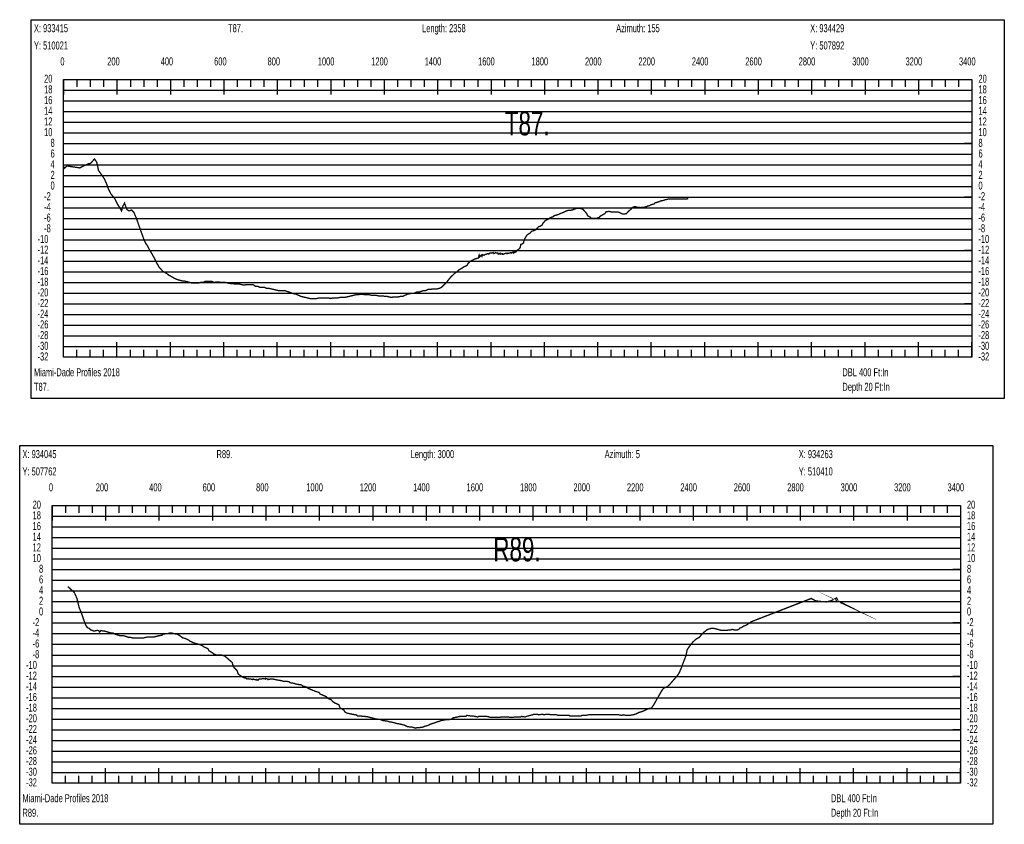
# Model space of a CAD drawing. Header units: inches. Extents: x 471865 to 538526, y 1054316 to 1102451.
# Tile 87 of 114: x 520886 to 524571, y 1070551 to 1073564. Entities that reach past the tile are written whole.
import ezdxf

# ---------------------------------------------------------------- set-up
doc = ezdxf.new("R2010")
doc.units = ezdxf.units.IN
doc.header["$MEASUREMENT"] = 0
for name, color, linetype in [('LABELS', 7, 'Continuous'), ('X_Gr1', 7, 'Continuous'), ('XSECTION', 7, 'Continuous')]:
    doc.layers.add(name, color=color, linetype=linetype)
doc.styles.get("Standard").update_dxf_attribs({"font": 'arial.ttf'})

msp = doc.modelspace()

# ---------------------------------------------------------------- linework, layer by layer
at = {"layer": 'X_Gr1', "color": 6, "linetype": 'Continuous', "lineweight": 18, "true_color": 0xff00ff, "transparency": 33554687, "const_width": 5}
for points in [[(521049.7, 1073015.5), (521049.7, 1073015.5), (521051.8, 1073006.4), (521062.8, 1073015.7), (521111, 1073008.6), (521111.1, 1073009.1), (521143.2, 1073024.5), (521151, 1073025.3), (521165.4, 1073042.1), (521174.1, 1073029.3), (521180.4, 1072999.2), (521194.1, 1072979.7), (521202, 1072968.1), (521209.6, 1072951.8), (521217.2, 1072930.5), (521226.5, 1072911.7), (521241.1, 1072893.7), (521250.1, 1072875.3), (521259.5, 1072860.4), (521266.6, 1072847.8), (521271.7, 1072865), (521277.7, 1072876.9), (521286.9, 1072852.7), (521295, 1072847.5), (521303.9, 1072851), (521313.4, 1072841.2), (521315.6, 1072835.5), (521322.5, 1072819.5), (521329.5, 1072799.5), (521336.2, 1072779.5), (521343.8, 1072759.5), (521350.8, 1072739.5), (521357.6, 1072725.5), (521364.6, 1072715.5), (521371.7, 1072701.5), (521378.8, 1072689.5), (521385.7, 1072677.5), (521392.9, 1072663.5), (521400.2, 1072649.5), (521406.9, 1072637.5), (521414, 1072629.5), (521421.2, 1072621.5), (521428.3, 1072617.5), (521435.7, 1072613.5), (521442.8, 1072607.5), (521450.1, 1072603.5), (521457.1, 1072599.5), (521464.3, 1072595.5), (521471.7, 1072591.5), (521478.8, 1072589.5), (521485.8, 1072587.5), (521493.1, 1072585.5), (521500.5, 1072585.5), (521507.8, 1072583.5), (521515.1, 1072581.5), (521522.9, 1072579.5), (521530.2, 1072577.5), (521538.1, 1072577.5), (521546.3, 1072577.5), (521554.3, 1072577.5), (521562.4, 1072579.5), (521570.4, 1072579.5), (521578.9, 1072583.5), (521588.1, 1072583.5), (521596.4, 1072583.5), (521604.9, 1072583.5), (521613.3, 1072579.5), (521621.7, 1072581.5), (521630.4, 1072581.5), (521639, 1072579.5), (521647.7, 1072579.5), (521656.3, 1072579.5), (521665, 1072577.5), (521673.8, 1072575.5), (521686.5, 1072575.5), (521691, 1072573.5), (521699.6, 1072573.5), (521708.2, 1072573.5), (521716.9, 1072571.5), (521725.3, 1072569.5), (521733.8, 1072571.5), (521742.3, 1072571.5), (521750.6, 1072571.5), (521759.3, 1072571.5), (521767.8, 1072565.5), (521776.3, 1072565.5), (521784.6, 1072561.5), (521792.9, 1072561.5), (521801.5, 1072561.5), (521810, 1072557.5), (521818.7, 1072557.5), (521827.1, 1072555.5), (521835.6, 1072553.5), (521844.2, 1072551.5), (521852.7, 1072549.5), (521861.1, 1072549.5), (521869.6, 1072549.5), (521878.2, 1072549.5), (521886.9, 1072545.5), (521895.3, 1072543.5), (521903.9, 1072539.5), (521912.4, 1072537.5), (521920.9, 1072535.5), (521929.5, 1072531.5), (521937.8, 1072527.5), (521946.3, 1072525.5), (521954.8, 1072523.5), (521963.4, 1072521.5), (521972, 1072519.5), (521980.4, 1072519.5), (521989.1, 1072519.5), (521997.6, 1072519.5), (522006.2, 1072521.5), (522015.1, 1072521.5), (522023.6, 1072521.5), (522032.2, 1072521.5), (522041, 1072521.5), (522049.7, 1072519.5), (522058.4, 1072521.5), (522067, 1072521.5), (522075.7, 1072521.5), (522084.2, 1072523.5), (522092.9, 1072523.5), (522101.7, 1072523.5), (522110, 1072525.5), (522118.5, 1072527.5), (522127, 1072529.5), (522135.4, 1072531.5), (522144, 1072533.5), (522152.5, 1072533.5), (522160.8, 1072535.5), (522169, 1072535.5), (522177.5, 1072533.5), (522186.4, 1072533.5), (522194.6, 1072533.5), (522202.8, 1072531.5), (522211.2, 1072531.5), (522219.6, 1072531.5), (522227.8, 1072529.5), (522235.9, 1072529.5), (522244.2, 1072529.5), (522252.5, 1072527.5), (522260.3, 1072527.5), (522268.4, 1072525.5), (522276.6, 1072523.5), (522285, 1072525.5), (522293.6, 1072525.5), (522301.9, 1072525.5), (522310.9, 1072527.5), (522319.4, 1072527.5), (522327.8, 1072531.5), (522336.5, 1072535.5), (522345.1, 1072537.5), (522353.9, 1072539.5), (522362.5, 1072539.5), (522371, 1072543.5), (522379.6, 1072543.5), (522392.5, 1072547.5), (522396.9, 1072549.5), (522405.4, 1072549.5), (522413.9, 1072553.5), (522422.4, 1072553.5), (522430.8, 1072555.5), (522439.5, 1072555.5), (522447.7, 1072555.5), (522456.1, 1072557.5), (522464.5, 1072561.5), (522472.6, 1072569.5), (522480.8, 1072577.5), (522489, 1072587.5), (522497.1, 1072597.5), (522505.1, 1072605.5), (522513.3, 1072613.5), (522521.9, 1072619.5), (522530.3, 1072627.5), (522538.8, 1072631.5), (522547.1, 1072637.5), (522559.8, 1072643.5), (522564.3, 1072651.5), (522572.8, 1072659.5), (522581.2, 1072663.5), (522589.8, 1072667.5), (522602.7, 1072671.5), (522605.3, 1072681.5), (522607.1, 1072675.5), (522613.3, 1072681.5), (522615.5, 1072677.5), (522617.2, 1072683.5), (522624, 1072681.5), (522629.1, 1072685.5), (522632.7, 1072685.5), (522637.1, 1072687.5), (522641.1, 1072685.5), (522645.1, 1072689.5), (522649.8, 1072689.5), (522653, 1072689.5), (522658.1, 1072691.5), (522660.9, 1072687.5), (522666.7, 1072691.5), (522668.7, 1072689.5), (522675.3, 1072689.5), (522676.6, 1072685.5), (522683.7, 1072689.5), (522684.6, 1072685.5), (522692.2, 1072687.5), (522692.6, 1072685.5), (522696.6, 1072685.5), (522700.5, 1072687.5), (522708.8, 1072689.5), (522708.9, 1072687.5), (522716.9, 1072689.5), (522717.3, 1072689.5), (522724.8, 1072691.5), (522725.7, 1072689.5), (522732.7, 1072693.5), (522734.1, 1072689.5), (522740.8, 1072695.5), (522742.3, 1072693.5), (522748.8, 1072701.5), (522750.7, 1072701.5), (522756.9, 1072707.5), (522759.1, 1072711.5), (522761, 1072721.5), (522771.7, 1072727.5), (522772.8, 1072735.5), (522776.1, 1072743.5), (522784.5, 1072757.5), (522797.2, 1072765.5), (522801.5, 1072771.5), (522809.7, 1072773.5), (522818.3, 1072777.5), (522826.9, 1072787.5), (522839.9, 1072793.5), (522844.3, 1072801.5), (522852.9, 1072811.5), (522865.9, 1072817.5), (522870, 1072821.5), (522881.8, 1072825.5), (522885.6, 1072829.5), (522893.1, 1072831.5), (522900.4, 1072833.5), (522908.6, 1072837.5), (522919.3, 1072841.5), (522923.4, 1072843.5), (522931.2, 1072847.5), (522938.7, 1072849.5), (522945.5, 1072849.5), (522955.6, 1072851.5), (522959, 1072853.5), (522965.5, 1072855.5), (522972.3, 1072857.5), (522979, 1072857.5), (522989.6, 1072855.5), (522993.2, 1072853.5), (522999, 1072847.5), (523007.8, 1072837.5), (523011.3, 1072829.5), (523021.9, 1072823.5), (523025, 1072819.5), (523030.6, 1072819.5), (523037.5, 1072819.5), (523044.3, 1072819.5), (523054.6, 1072823.5), (523058.1, 1072827.5), (523065.1, 1072831.5), (523075.8, 1072837.5), (523079.2, 1072843.5), (523089.5, 1072845.5), (523093, 1072845.5), (523099.9, 1072843.5), (523110.2, 1072843.5), (523113.6, 1072843.5), (523123.7, 1072843.5), (523130.5, 1072841.5), (523133.9, 1072839.5), (523143.9, 1072835.5), (523147.2, 1072835.5), (523156.8, 1072837.5), (523160, 1072841.5), (523166, 1072847.5), (523175, 1072855.5), (523177.9, 1072859.5), (523186.5, 1072863.5), (523189.5, 1072863.5), (523195.3, 1072861.5), (523203.9, 1072861.5), (523206.7, 1072859.5), (523215.2, 1072861.5), (523218.1, 1072861.5), (523223.8, 1072861.5), (523232.3, 1072863.5), (523235.1, 1072865.5), (523243.5, 1072867.5), (523246.2, 1072869.5), (523251.8, 1072871.5), (523260.2, 1072873.5), (523262.9, 1072877.5), (523271, 1072879.5), (523276.5, 1072881.5), (523281.9, 1072883.5), (523287, 1072885.5), (523289.6, 1072885.5), (523297, 1072887.5), (523302, 1072889.5), (523304.4, 1072889.5), (523312, 1072891.5), (523314.4, 1072891.5), (523321.3, 1072891.5), (523323.5, 1072891.5), (523327.8, 1072891.5), (523333.9, 1072891.5), (523335.7, 1072891.5), (523341.3, 1072891.5), (523345, 1072891.5), (523346.9, 1072891.5), (523352.4, 1072891.5), (523354.2, 1072891.5), (523357.6, 1072891.5), (523362.7, 1072891.5), (523364.4, 1072891.5), (523369.3, 1072891.5), (523372.4, 1072891.5), (523374, 1072891.5), (523378.6, 1072891.5), (523380.2, 1072891.5), (523384.9, 1072893.5), (523387.8, 1072891.5)], [(521065.5, 1071441.1), (521065.5, 1071441.1), (521087.6, 1071421), (521087.7, 1071422.1), (521099.5, 1071397.7), (521107.2, 1071365.4), (521109.9, 1071357.6), (521116.3, 1071343.2), (521124.3, 1071319), (521132.2, 1071297.5), (521138.2, 1071287.8), (521146, 1071284.1), (521151.3, 1071278.8), (521157.6, 1071276.5), (521162.6, 1071274), (521170.1, 1071275.6), (521176.4, 1071277), (521180.9, 1071276.2), (521183.8, 1071270.8), (521190.4, 1071276.7), (521196.2, 1071274.7), (521202.2, 1071274.7), (521208.5, 1071272.7), (521215, 1071270.7), (521221.7, 1071268.7), (521228.6, 1071266.7), (521235.4, 1071266.7), (521242.3, 1071262.7), (521249, 1071260.7), (521255.8, 1071258.7), (521262.5, 1071256.7), (521269, 1071256.7), (521275.3, 1071256.7), (521281.5, 1071254.7), (521287.8, 1071252.7), (521294.3, 1071250.7), (521300.8, 1071250.7), (521307.5, 1071248.7), (521314.3, 1071248.7), (521320.8, 1071248.7), (521327.6, 1071248.7), (521334.5, 1071248.7), (521342, 1071248.7), (521349.7, 1071248.7), (521357.7, 1071250.7), (521365.7, 1071252.7), (521373.7, 1071252.7), (521381.8, 1071252.7), (521389.8, 1071252.7), (521397.7, 1071254.7), (521405.7, 1071256.7), (521418.1, 1071258.7), (521422.2, 1071262.7), (521434.7, 1071264.7), (521438.8, 1071264.7), (521447, 1071266.7), (521455, 1071266.7), (521463.1, 1071264.7), (521475.2, 1071262.7), (521479.4, 1071260.7), (521487.9, 1071254.7), (521496.3, 1071248.7), (521504.9, 1071246.7), (521517.9, 1071240.7), (521522.4, 1071236.7), (521540.2, 1071228.7), (521549.2, 1071226.7), (521562.5, 1071222.7), (521567.1, 1071220.7), (521576.1, 1071214.7), (521589.6, 1071208.7), (521594, 1071200.7), (521607.4, 1071192.7), (521612.1, 1071188.7), (521621.4, 1071184.7), (521635.2, 1071184.7), (521639.7, 1071184.7), (521653.2, 1071180.7), (521657.8, 1071176.7), (521667, 1071168.7), (521680.8, 1071156.7), (521685.3, 1071140.7), (521699, 1071126.7), (521703.7, 1071112.7), (521713, 1071106.7), (521722.2, 1071100.7), (521728.7, 1071098.7), (521731.4, 1071098.7), (521735.7, 1071094.7), (521740.6, 1071096.7), (521742.9, 1071094.7), (521749.8, 1071094.7), (521750.2, 1071094.7), (521757.8, 1071092.7), (521759.2, 1071094.7), (521765.6, 1071092.7), (521773.2, 1071090.7), (521773.3, 1071092.7), (521777.8, 1071090.7), (521781.4, 1071094.7), (521789.4, 1071094.7), (521797.8, 1071096.7), (521805.3, 1071094.7), (521806, 1071096.7), (521814.1, 1071094.7), (521814.6, 1071092.7), (521823.9, 1071094.7), (521833.1, 1071094.7), (521842.4, 1071092.7), (521851.7, 1071090.7), (521865.6, 1071088.7), (521870.2, 1071086.7), (521879.4, 1071086.7), (521893.5, 1071084.7), (521898.2, 1071080.7), (521912.1, 1071078.7), (521916.8, 1071076.7), (521926.1, 1071074.7), (521940.1, 1071072.7), (521944.9, 1071068.7), (521959, 1071064.7), (521963.7, 1071060.7), (521973, 1071056.7), (521982.4, 1071052.7), (521991.7, 1071048.7), (522005.6, 1071044.7), (522010.1, 1071038.7), (522019.3, 1071034.7), (522033.3, 1071028.7), (522038, 1071022.7), (522052, 1071016.7), (522056.7, 1071010.7), (522065.9, 1071004.7), (522079.9, 1070998.7), (522084.6, 1070986.7), (522098.5, 1070978.7), (522103.1, 1070970.7), (522112.3, 1070966.7), (522121.6, 1070964.7), (522130.9, 1070962.7), (522144.9, 1070960.7), (522149.6, 1070956.7), (522158.9, 1070956.7), (522173, 1070954.7), (522177.8, 1070954.7), (522192.2, 1070952.7), (522196.9, 1070950.7), (522206.1, 1070948.7), (522219.5, 1070944.7), (522223.9, 1070944.7), (522237.2, 1070942.7), (522246, 1070938.7), (522250.3, 1070938.7), (522263.4, 1070936.7), (522267.8, 1070934.7), (522280.8, 1070932.7), (522289.4, 1070930.7), (522293.6, 1070928.7), (522306.5, 1070926.7), (522315.2, 1070924.7), (522323.9, 1070922.7), (522328.1, 1070920.7), (522336.7, 1070916.7), (522350, 1070914.7), (522354.4, 1070914.7), (522367.6, 1070910.7), (522372, 1070912.7), (522380.9, 1070912.7), (522394.4, 1070914.7), (522398.8, 1070916.7), (522412.4, 1070920.7), (522421.3, 1070924.7), (522425.8, 1070926.7), (522439.4, 1070930.7), (522448.5, 1070934.7), (522457.6, 1070936.7), (522466.4, 1070940.7), (522470.7, 1070940.7), (522484, 1070942.7), (522492.9, 1070942.7), (522501.7, 1070944.7), (522506.1, 1070948.7), (522514.8, 1070950.7), (522523.7, 1070952.7), (522532.7, 1070954.7), (522545.9, 1070954.7), (522554.6, 1070954.7), (522559, 1070958.7), (522572.4, 1070956.7), (522581.3, 1070956.7), (522590.2, 1070954.7), (522599.1, 1070952.7), (522603.6, 1070954.7), (522616.9, 1070954.7), (522621.5, 1070954.7), (522635, 1070954.7), (522643.9, 1070952.7), (522648.4, 1070950.7), (522662, 1070950.7), (522666.4, 1070950.7), (522679.7, 1070950.7), (522688.6, 1070952.7), (522693, 1070952.7), (522706.4, 1070952.7), (522715.2, 1070952.7), (522719.8, 1070950.7), (522733, 1070950.7), (522737.4, 1070952.7), (522751, 1070952.7), (522759.9, 1070952.7), (522764.4, 1070954.7), (522777.8, 1070952.7), (522782.3, 1070954.7), (522796, 1070958.7), (522805, 1070960.7), (522809.6, 1070962.7), (522823.1, 1070962.7), (522827.5, 1070960.7), (522841.1, 1070962.7), (522850.1, 1070960.7), (522854.7, 1070962.7), (522868.1, 1070962.7), (522872.6, 1070960.7), (522886.3, 1070960.7), (522895.3, 1070960.7), (522899.8, 1070958.7), (522913.3, 1070958.7), (522922.3, 1070958.7), (522931.6, 1070958.7), (522940.6, 1070958.7), (522945.2, 1070956.7), (522958.9, 1070956.7), (522967.9, 1070956.7), (522977.2, 1070956.7), (522986.3, 1070956.7), (522991, 1070958.7), (523004.6, 1070958.7), (523013.8, 1070960.7), (523023.1, 1070960.7), (523032.1, 1070960.7), (523036.6, 1070960.7), (523050, 1070960.7), (523054.4, 1070960.7), (523067.9, 1070960.7), (523076.7, 1070960.7), (523085.6, 1070960.7), (523094.3, 1070960.7), (523102.8, 1070960.7), (523111.5, 1070960.7), (523119.9, 1070960.7), (523128.7, 1070960.7), (523137.3, 1070958.7), (523145.8, 1070960.7), (523154.3, 1070958.7), (523163.1, 1070958.7), (523167.4, 1070958.7), (523180.2, 1070960.7), (523188.8, 1070962.7), (523197.6, 1070966.7), (523206.2, 1070970.7), (523214.8, 1070972.7), (523223.5, 1070976.7), (523232.1, 1070980.7), (523240.8, 1070984.7), (523249.3, 1070984.7), (523257.8, 1070996.7), (523262.9, 1071005.9), (523268.1, 1071015.1), (523273.2, 1071024.2), (523278.5, 1071033.2), (523283.8, 1071042.7), (523292.4, 1071056.7), (523296.8, 1071060.7), (523309.9, 1071066.7), (523318.6, 1071074.7), (523327.4, 1071084.7), (523336.2, 1071094.7), (523344.8, 1071104.7), (523353.5, 1071116.7), (523362.1, 1071136.7), (523370.9, 1071160.7), (523379.5, 1071182.7), (523383.9, 1071204.7), (523396.5, 1071222.7), (523404.7, 1071232.7), (523413, 1071240.7), (523421.1, 1071246.7), (523429.2, 1071250.7), (523437.2, 1071260.7), (523445.1, 1071268.7), (523452.9, 1071274.7), (523460.5, 1071280.7), (523468.1, 1071282.7), (523475.6, 1071284.7), (523482.9, 1071284.7), (523490.5, 1071282.7), (523497.9, 1071280.7), (523505.1, 1071278.7), (523512.1, 1071276.7), (523519.1, 1071276.7), (523526.2, 1071276.7), (523533, 1071276.7), (523539.6, 1071278.7), (523546.1, 1071278.7), (523552.5, 1071280.7), (523559, 1071278.7), (523562.1, 1071278.7), (523571.3, 1071278.7), (523577.2, 1071280.7), (523580.2, 1071284.7), (523589.2, 1071288.7), (523594.9, 1071292.7), (523600.4, 1071294.7), (523605.8, 1071296.7), (523610.7, 1071300.7), (523615.2, 1071302.7), (523618.9, 1071304.7), (523622.3, 1071308.7), (523848.5, 1071396.5), (523852.3, 1071394.2), (523856.2, 1071392), (523860.2, 1071389.9), (523864.1, 1071387.8), (523868.7, 1071386.7), (523873.6, 1071386.2), (523878.5, 1071385.7), (523883.5, 1071385.1), (523888.4, 1071384.6), (523893, 1071384.5), (523905.5, 1071383.6), (523922, 1071387.7), (523942.9, 1071398.2), (523949, 1071387.1), (523986.2, 1071368.2), (523956.3, 1071382)]]:
    msp.add_lwpolyline(points, dxfattribs=at)
at = {"layer": 'XSECTION', "color": 18, "linetype": 'Continuous', "true_color": 0x000000}
for points in [[(520928.5, 1073563.5), (524570.9, 1073563.5), (524570.9, 1072145.5), (520928.5, 1072145.5), (520928.5, 1073563.5)], [(521049.7, 1073339.5), (524449.7, 1073339.5), (524449.7, 1072299.5), (521049.7, 1072299.5), (521049.7, 1073339.5)], [(521049.7, 1073339.5), (521049.7, 1073283.1)], [(521049.7, 1073339.5), (521049.7, 1073283.1)], [(521049.7, 1073339.5), (521049.7, 1073311.5)], [(521049.7, 1073339.5), (521049.7, 1073311.5)], [(521099.7, 1073339.5), (521099.7, 1073311.5)], [(521149.7, 1073339.5), (521149.7, 1073311.5)], [(521199.7, 1073339.5), (521199.7, 1073311.5)], [(521249.7, 1073339.5), (521249.7, 1073283.1)], [(521249.7, 1073339.5), (521249.7, 1073311.5)], [(521299.7, 1073339.5), (521299.7, 1073311.5)], [(521349.7, 1073339.5), (521349.7, 1073311.5)], [(521399.7, 1073339.5), (521399.7, 1073311.5)], [(521449.7, 1073339.5), (521449.7, 1073283.1)], [(521449.7, 1073339.5), (521449.7, 1073311.5)], [(521499.7, 1073339.5), (521499.7, 1073311.5)], [(521549.7, 1073339.5), (521549.7, 1073311.5)], [(521599.7, 1073339.5), (521599.7, 1073311.5)], [(521649.7, 1073339.5), (521649.7, 1073283.1)], [(521649.7, 1073339.5), (521649.7, 1073311.5)], [(521699.7, 1073339.5), (521699.7, 1073311.5)], [(521749.7, 1073339.5), (521749.7, 1073311.5)], [(521799.7, 1073339.5), (521799.7, 1073311.5)], [(521849.7, 1073339.5), (521849.7, 1073283.1)], [(521849.7, 1073339.5), (521849.7, 1073311.5)], [(521899.7, 1073339.5), (521899.7, 1073311.5)], [(521949.7, 1073339.5), (521949.7, 1073311.5)], [(521999.7, 1073339.5), (521999.7, 1073311.5)], [(522049.7, 1073339.5), (522049.7, 1073283.1)], [(522049.7, 1073339.5), (522049.7, 1073311.5)], [(522099.7, 1073339.5), (522099.7, 1073311.5)], [(522149.7, 1073339.5), (522149.7, 1073311.5)], [(522199.7, 1073339.5), (522199.7, 1073311.5)], [(522249.7, 1073339.5), (522249.7, 1073283.1)], [(522249.7, 1073339.5), (522249.7, 1073311.5)], [(522299.7, 1073339.5), (522299.7, 1073311.5)], [(522349.7, 1073339.5), (522349.7, 1073311.5)], [(522399.7, 1073339.5), (522399.7, 1073311.5)], [(522449.7, 1073339.5), (522449.7, 1073283.1)], [(522449.7, 1073339.5), (522449.7, 1073311.5)], [(522499.7, 1073339.5), (522499.7, 1073311.5)], [(522549.7, 1073339.5), (522549.7, 1073311.5)], [(522599.7, 1073339.5), (522599.7, 1073311.5)], [(522649.7, 1073339.5), (522649.7, 1073283.1)], [(522649.7, 1073339.5), (522649.7, 1073311.5)], [(522699.7, 1073339.5), (522699.7, 1073311.5)], [(522749.7, 1073339.5), (522749.7, 1073311.5)], [(522799.7, 1073339.5), (522799.7, 1073311.5)], [(522849.7, 1073339.5), (522849.7, 1073283.1)], [(522849.7, 1073339.5), (522849.7, 1073311.5)], [(522899.7, 1073339.5), (522899.7, 1073311.5)], [(522949.7, 1073339.5), (522949.7, 1073311.5)], [(522999.7, 1073339.5), (522999.7, 1073311.5)], [(523049.7, 1073339.5), (523049.7, 1073283.1)], [(523049.7, 1073339.5), (523049.7, 1073311.5)], [(523099.7, 1073339.5), (523099.7, 1073311.5)], [(523149.7, 1073339.5), (523149.7, 1073311.5)], [(523199.7, 1073339.5), (523199.7, 1073311.5)], [(523249.7, 1073339.5), (523249.7, 1073283.1)], [(523249.7, 1073339.5), (523249.7, 1073311.5)], [(523299.7, 1073339.5), (523299.7, 1073311.5)], [(523349.7, 1073339.5), (523349.7, 1073311.5)], [(523399.7, 1073339.5), (523399.7, 1073311.5)], [(523449.7, 1073339.5), (523449.7, 1073283.1)], [(523449.7, 1073339.5), (523449.7, 1073311.5)], [(523499.7, 1073339.5), (523499.7, 1073311.5)], [(523549.7, 1073339.5), (523549.7, 1073311.5)], [(523599.7, 1073339.5), (523599.7, 1073311.5)], [(523649.7, 1073339.5), (523649.7, 1073283.1)], [(523649.7, 1073339.5), (523649.7, 1073311.5)], [(523699.7, 1073339.5), (523699.7, 1073311.5)], [(523749.7, 1073339.5), (523749.7, 1073311.5)], [(523799.7, 1073339.5), (523799.7, 1073311.5)], [(523849.7, 1073339.5), (523849.7, 1073283.1)], [(523849.7, 1073339.5), (523849.7, 1073311.5)], [(523899.7, 1073339.5), (523899.7, 1073311.5)], [(523949.7, 1073339.5), (523949.7, 1073311.5)], [(523999.7, 1073339.5), (523999.7, 1073311.5)], [(524049.7, 1073339.5), (524049.7, 1073283.1)], [(524049.7, 1073339.5), (524049.7, 1073311.5)], [(524099.7, 1073339.5), (524099.7, 1073311.5)], [(524149.7, 1073339.5), (524149.7, 1073311.5)], [(524199.7, 1073339.5), (524199.7, 1073311.5)], [(524249.7, 1073339.5), (524249.7, 1073283.1)], [(524249.7, 1073339.5), (524249.7, 1073311.5)], [(524299.7, 1073339.5), (524299.7, 1073311.5)], [(524349.7, 1073339.5), (524349.7, 1073311.5)], [(524399.7, 1073339.5), (524399.7, 1073311.5)], [(524449.7, 1073339.5), (524449.7, 1073283.1)], [(524449.7, 1073339.5), (524449.7, 1073311.5)], [(521049.7, 1073099.5), (521077.7, 1073099.5)], [(524449.7, 1073099.5), (524421.7, 1073099.5)], [(521049.7, 1072899.5), (521077.7, 1072899.5)], [(524449.7, 1072899.5), (524421.7, 1072899.5)], [(521049.7, 1072699.5), (521077.7, 1072699.5)], [(524449.7, 1072699.5), (524421.7, 1072699.5)], [(521049.7, 1072499.5), (521077.7, 1072499.5)], [(524449.7, 1072499.5), (524421.7, 1072499.5)], [(521049.7, 1072299.5), (521049.7, 1072355.9)], [(521049.7, 1072299.5), (521049.7, 1072355.9)], [(521249.7, 1072299.5), (521249.7, 1072355.9)], [(521449.7, 1072299.5), (521449.7, 1072355.9)], [(521649.7, 1072299.5), (521649.7, 1072355.9)], [(521849.7, 1072299.5), (521849.7, 1072355.9)], [(522049.7, 1072299.5), (522049.7, 1072355.9)], [(522249.7, 1072299.5), (522249.7, 1072355.9)], [(522449.7, 1072299.5), (522449.7, 1072355.9)], [(522649.7, 1072299.5), (522649.7, 1072355.9)], [(522849.7, 1072299.5), (522849.7, 1072355.9)], [(523049.7, 1072299.5), (523049.7, 1072355.9)], [(523249.7, 1072299.5), (523249.7, 1072355.9)], [(523449.7, 1072299.5), (523449.7, 1072355.9)], [(523649.7, 1072299.5), (523649.7, 1072355.9)], [(523849.7, 1072299.5), (523849.7, 1072355.9)], [(524049.7, 1072299.5), (524049.7, 1072355.9)], [(524249.7, 1072299.5), (524249.7, 1072355.9)], [(524449.7, 1072299.5), (524449.7, 1072355.9)], [(521049.7, 1072299.5), (521049.7, 1072327.5)], [(521049.7, 1072299.5), (521049.7, 1072327.5)], [(521099.7, 1072299.5), (521099.7, 1072327.5)], [(521149.7, 1072299.5), (521149.7, 1072327.5)], [(521199.7, 1072299.5), (521199.7, 1072327.5)], [(521249.7, 1072299.5), (521249.7, 1072327.5)], [(521299.7, 1072299.5), (521299.7, 1072327.5)], [(521349.7, 1072299.5), (521349.7, 1072327.5)], [(521399.7, 1072299.5), (521399.7, 1072327.5)], [(521449.7, 1072299.5), (521449.7, 1072327.5)], [(521499.7, 1072299.5), (521499.7, 1072327.5)], [(521549.7, 1072299.5), (521549.7, 1072327.5)], [(521599.7, 1072299.5), (521599.7, 1072327.5)], [(521649.7, 1072299.5), (521649.7, 1072327.5)], [(521699.7, 1072299.5), (521699.7, 1072327.5)], [(521749.7, 1072299.5), (521749.7, 1072327.5)], [(521799.7, 1072299.5), (521799.7, 1072327.5)], [(521849.7, 1072299.5), (521849.7, 1072327.5)], [(521899.7, 1072299.5), (521899.7, 1072327.5)], [(521949.7, 1072299.5), (521949.7, 1072327.5)], [(521999.7, 1072299.5), (521999.7, 1072327.5)], [(522049.7, 1072299.5), (522049.7, 1072327.5)], [(522099.7, 1072299.5), (522099.7, 1072327.5)], [(522149.7, 1072299.5), (522149.7, 1072327.5)], [(522199.7, 1072299.5), (522199.7, 1072327.5)], [(522249.7, 1072299.5), (522249.7, 1072327.5)], [(522299.7, 1072299.5), (522299.7, 1072327.5)], [(522349.7, 1072299.5), (522349.7, 1072327.5)], [(522399.7, 1072299.5), (522399.7, 1072327.5)], [(522449.7, 1072299.5), (522449.7, 1072327.5)], [(522499.7, 1072299.5), (522499.7, 1072327.5)], [(522549.7, 1072299.5), (522549.7, 1072327.5)], [(522599.7, 1072299.5), (522599.7, 1072327.5)], [(522649.7, 1072299.5), (522649.7, 1072327.5)], [(522699.7, 1072299.5), (522699.7, 1072327.5)], [(522749.7, 1072299.5), (522749.7, 1072327.5)], [(522799.7, 1072299.5), (522799.7, 1072327.5)], [(522849.7, 1072299.5), (522849.7, 1072327.5)], [(522899.7, 1072299.5), (522899.7, 1072327.5)], [(522949.7, 1072299.5), (522949.7, 1072327.5)], [(522999.7, 1072299.5), (522999.7, 1072327.5)], [(523049.7, 1072299.5), (523049.7, 1072327.5)], [(523099.7, 1072299.5), (523099.7, 1072327.5)], [(523149.7, 1072299.5), (523149.7, 1072327.5)], [(523199.7, 1072299.5), (523199.7, 1072327.5)], [(523249.7, 1072299.5), (523249.7, 1072327.5)], [(523299.7, 1072299.5), (523299.7, 1072327.5)], [(523349.7, 1072299.5), (523349.7, 1072327.5)], [(523399.7, 1072299.5), (523399.7, 1072327.5)], [(523449.7, 1072299.5), (523449.7, 1072327.5)], [(523499.7, 1072299.5), (523499.7, 1072327.5)], [(523549.7, 1072299.5), (523549.7, 1072327.5)], [(523599.7, 1072299.5), (523599.7, 1072327.5)], [(523649.7, 1072299.5), (523649.7, 1072327.5)], [(523699.7, 1072299.5), (523699.7, 1072327.5)], [(523749.7, 1072299.5), (523749.7, 1072327.5)], [(523799.7, 1072299.5), (523799.7, 1072327.5)], [(523849.7, 1072299.5), (523849.7, 1072327.5)], [(523899.7, 1072299.5), (523899.7, 1072327.5)], [(523949.7, 1072299.5), (523949.7, 1072327.5)], [(523999.7, 1072299.5), (523999.7, 1072327.5)], [(524049.7, 1072299.5), (524049.7, 1072327.5)], [(524099.7, 1072299.5), (524099.7, 1072327.5)], [(524149.7, 1072299.5), (524149.7, 1072327.5)], [(524199.7, 1072299.5), (524199.7, 1072327.5)], [(524249.7, 1072299.5), (524249.7, 1072327.5)], [(524299.7, 1072299.5), (524299.7, 1072327.5)], [(524349.7, 1072299.5), (524349.7, 1072327.5)], [(524399.7, 1072299.5), (524399.7, 1072327.5)], [(524449.7, 1072299.5), (524449.7, 1072327.5)], [(520885.5, 1071968.7), (524527.9, 1071968.7), (524527.9, 1070550.7), (520885.5, 1070550.7), (520885.5, 1071968.7)], [(521006.7, 1071744.7), (524406.7, 1071744.7), (524406.7, 1070704.7), (521006.7, 1070704.7), (521006.7, 1071744.7)], [(521006.7, 1071744.7), (521006.7, 1071688.3)], [(521006.7, 1071744.7), (521006.7, 1071688.3)], [(521006.7, 1071744.7), (521006.7, 1071716.7)], [(521006.7, 1071744.7), (521006.7, 1071716.7)], [(521056.7, 1071744.7), (521056.7, 1071716.7)], [(521106.7, 1071744.7), (521106.7, 1071716.7)], [(521156.7, 1071744.7), (521156.7, 1071716.7)], [(521206.7, 1071744.7), (521206.7, 1071688.3)], [(521206.7, 1071744.7), (521206.7, 1071716.7)], [(521256.7, 1071744.7), (521256.7, 1071716.7)], [(521306.7, 1071744.7), (521306.7, 1071716.7)], [(521356.7, 1071744.7), (521356.7, 1071716.7)], [(521406.7, 1071744.7), (521406.7, 1071688.3)], [(521406.7, 1071744.7), (521406.7, 1071716.7)], [(521456.7, 1071744.7), (521456.7, 1071716.7)], [(521506.7, 1071744.7), (521506.7, 1071716.7)], [(521556.7, 1071744.7), (521556.7, 1071716.7)], [(521606.7, 1071744.7), (521606.7, 1071688.3)], [(521606.7, 1071744.7), (521606.7, 1071716.7)], [(521656.7, 1071744.7), (521656.7, 1071716.7)], [(521706.7, 1071744.7), (521706.7, 1071716.7)], [(521756.7, 1071744.7), (521756.7, 1071716.7)], [(521806.7, 1071744.7), (521806.7, 1071688.3)], [(521806.7, 1071744.7), (521806.7, 1071716.7)], [(521856.7, 1071744.7), (521856.7, 1071716.7)], [(521906.7, 1071744.7), (521906.7, 1071716.7)], [(521956.7, 1071744.7), (521956.7, 1071716.7)], [(522006.7, 1071744.7), (522006.7, 1071688.3)], [(522006.7, 1071744.7), (522006.7, 1071716.7)], [(522056.7, 1071744.7), (522056.7, 1071716.7)], [(522106.7, 1071744.7), (522106.7, 1071716.7)], [(522156.7, 1071744.7), (522156.7, 1071716.7)], [(522206.7, 1071744.7), (522206.7, 1071688.3)], [(522206.7, 1071744.7), (522206.7, 1071716.7)], [(522256.7, 1071744.7), (522256.7, 1071716.7)], [(522306.7, 1071744.7), (522306.7, 1071716.7)], [(522356.7, 1071744.7), (522356.7, 1071716.7)], [(522406.7, 1071744.7), (522406.7, 1071688.3)], [(522406.7, 1071744.7), (522406.7, 1071716.7)], [(522456.7, 1071744.7), (522456.7, 1071716.7)], [(522506.7, 1071744.7), (522506.7, 1071716.7)], [(522556.7, 1071744.7), (522556.7, 1071716.7)], [(522606.7, 1071744.7), (522606.7, 1071688.3)], [(522606.7, 1071744.7), (522606.7, 1071716.7)], [(522656.7, 1071744.7), (522656.7, 1071716.7)], [(522706.7, 1071744.7), (522706.7, 1071716.7)], [(522756.7, 1071744.7), (522756.7, 1071716.7)], [(522806.7, 1071744.7), (522806.7, 1071688.3)], [(522806.7, 1071744.7), (522806.7, 1071716.7)], [(522856.7, 1071744.7), (522856.7, 1071716.7)], [(522906.7, 1071744.7), (522906.7, 1071716.7)], [(522956.7, 1071744.7), (522956.7, 1071716.7)], [(523006.7, 1071744.7), (523006.7, 1071688.3)], [(523006.7, 1071744.7), (523006.7, 1071716.7)], [(523056.7, 1071744.7), (523056.7, 1071716.7)], [(523106.7, 1071744.7), (523106.7, 1071716.7)], [(523156.7, 1071744.7), (523156.7, 1071716.7)], [(523206.7, 1071744.7), (523206.7, 1071688.3)], [(523206.7, 1071744.7), (523206.7, 1071716.7)], [(523256.7, 1071744.7), (523256.7, 1071716.7)], [(523306.7, 1071744.7), (523306.7, 1071716.7)], [(523356.7, 1071744.7), (523356.7, 1071716.7)], [(523406.7, 1071744.7), (523406.7, 1071688.3)], [(523406.7, 1071744.7), (523406.7, 1071716.7)], [(523456.7, 1071744.7), (523456.7, 1071716.7)], [(523506.7, 1071744.7), (523506.7, 1071716.7)], [(523556.7, 1071744.7), (523556.7, 1071716.7)], [(523606.7, 1071744.7), (523606.7, 1071688.3)], [(523606.7, 1071744.7), (523606.7, 1071716.7)], [(523656.7, 1071744.7), (523656.7, 1071716.7)], [(523706.7, 1071744.7), (523706.7, 1071716.7)], [(523756.7, 1071744.7), (523756.7, 1071716.7)], [(523806.7, 1071744.7), (523806.7, 1071688.3)], [(523806.7, 1071744.7), (523806.7, 1071716.7)], [(523856.7, 1071744.7), (523856.7, 1071716.7)], [(523906.7, 1071744.7), (523906.7, 1071716.7)], [(523956.7, 1071744.7), (523956.7, 1071716.7)], [(524006.7, 1071744.7), (524006.7, 1071688.3)], [(524006.7, 1071744.7), (524006.7, 1071716.7)], [(524056.7, 1071744.7), (524056.7, 1071716.7)], [(524106.7, 1071744.7), (524106.7, 1071716.7)], [(524156.7, 1071744.7), (524156.7, 1071716.7)], [(524206.7, 1071744.7), (524206.7, 1071688.3)], [(524206.7, 1071744.7), (524206.7, 1071716.7)], [(524256.7, 1071744.7), (524256.7, 1071716.7)], [(524306.7, 1071744.7), (524306.7, 1071716.7)], [(524356.7, 1071744.7), (524356.7, 1071716.7)], [(524406.7, 1071744.7), (524406.7, 1071688.3)], [(524406.7, 1071744.7), (524406.7, 1071716.7)], [(521006.7, 1071504.7), (521034.7, 1071504.7)], [(524406.7, 1071504.7), (524378.7, 1071504.7)], [(521006.7, 1071304.7), (521034.7, 1071304.7)], [(524406.7, 1071304.7), (524378.7, 1071304.7)], [(521006.7, 1071104.7), (521034.7, 1071104.7)], [(524406.7, 1071104.7), (524378.7, 1071104.7)], [(521006.7, 1070904.7), (521034.7, 1070904.7)], [(524406.7, 1070904.7), (524378.7, 1070904.7)], [(521006.7, 1070704.7), (521006.7, 1070761.1)], [(521006.7, 1070704.7), (521006.7, 1070761.1)], [(521206.7, 1070704.7), (521206.7, 1070761.1)], [(521406.7, 1070704.7), (521406.7, 1070761.1)], [(521606.7, 1070704.7), (521606.7, 1070761.1)], [(521806.7, 1070704.7), (521806.7, 1070761.1)], [(522006.7, 1070704.7), (522006.7, 1070761.1)], [(522206.7, 1070704.7), (522206.7, 1070761.1)], [(522406.7, 1070704.7), (522406.7, 1070761.1)], [(522606.7, 1070704.7), (522606.7, 1070761.1)], [(522806.7, 1070704.7), (522806.7, 1070761.1)], [(523006.7, 1070704.7), (523006.7, 1070761.1)], [(523206.7, 1070704.7), (523206.7, 1070761.1)], [(523406.7, 1070704.7), (523406.7, 1070761.1)], [(523606.7, 1070704.7), (523606.7, 1070761.1)], [(523806.7, 1070704.7), (523806.7, 1070761.1)], [(524006.7, 1070704.7), (524006.7, 1070761.1)], [(524206.7, 1070704.7), (524206.7, 1070761.1)], [(524406.7, 1070704.7), (524406.7, 1070761.1)], [(521006.7, 1070704.7), (521006.7, 1070732.7)], [(521006.7, 1070704.7), (521006.7, 1070732.7)], [(521056.7, 1070704.7), (521056.7, 1070732.7)], [(521106.7, 1070704.7), (521106.7, 1070732.7)], [(521156.7, 1070704.7), (521156.7, 1070732.7)], [(521206.7, 1070704.7), (521206.7, 1070732.7)], [(521256.7, 1070704.7), (521256.7, 1070732.7)], [(521306.7, 1070704.7), (521306.7, 1070732.7)], [(521356.7, 1070704.7), (521356.7, 1070732.7)], [(521406.7, 1070704.7), (521406.7, 1070732.7)], [(521456.7, 1070704.7), (521456.7, 1070732.7)], [(521506.7, 1070704.7), (521506.7, 1070732.7)], [(521556.7, 1070704.7), (521556.7, 1070732.7)], [(521606.7, 1070704.7), (521606.7, 1070732.7)], [(521656.7, 1070704.7), (521656.7, 1070732.7)], [(521706.7, 1070704.7), (521706.7, 1070732.7)], [(521756.7, 1070704.7), (521756.7, 1070732.7)], [(521806.7, 1070704.7), (521806.7, 1070732.7)], [(521856.7, 1070704.7), (521856.7, 1070732.7)], [(521906.7, 1070704.7), (521906.7, 1070732.7)], [(521956.7, 1070704.7), (521956.7, 1070732.7)], [(522006.7, 1070704.7), (522006.7, 1070732.7)], [(522056.7, 1070704.7), (522056.7, 1070732.7)], [(522106.7, 1070704.7), (522106.7, 1070732.7)], [(522156.7, 1070704.7), (522156.7, 1070732.7)], [(522206.7, 1070704.7), (522206.7, 1070732.7)], [(522256.7, 1070704.7), (522256.7, 1070732.7)], [(522306.7, 1070704.7), (522306.7, 1070732.7)], [(522356.7, 1070704.7), (522356.7, 1070732.7)], [(522406.7, 1070704.7), (522406.7, 1070732.7)], [(522456.7, 1070704.7), (522456.7, 1070732.7)], [(522506.7, 1070704.7), (522506.7, 1070732.7)], [(522556.7, 1070704.7), (522556.7, 1070732.7)], [(522606.7, 1070704.7), (522606.7, 1070732.7)], [(522656.7, 1070704.7), (522656.7, 1070732.7)], [(522706.7, 1070704.7), (522706.7, 1070732.7)], [(522756.7, 1070704.7), (522756.7, 1070732.7)], [(522806.7, 1070704.7), (522806.7, 1070732.7)], [(522856.7, 1070704.7), (522856.7, 1070732.7)], [(522906.7, 1070704.7), (522906.7, 1070732.7)], [(522956.7, 1070704.7), (522956.7, 1070732.7)], [(523006.7, 1070704.7), (523006.7, 1070732.7)], [(523056.7, 1070704.7), (523056.7, 1070732.7)], [(523106.7, 1070704.7), (523106.7, 1070732.7)], [(523156.7, 1070704.7), (523156.7, 1070732.7)], [(523206.7, 1070704.7), (523206.7, 1070732.7)], [(523256.7, 1070704.7), (523256.7, 1070732.7)], [(523306.7, 1070704.7), (523306.7, 1070732.7)], [(523356.7, 1070704.7), (523356.7, 1070732.7)], [(523406.7, 1070704.7), (523406.7, 1070732.7)], [(523456.7, 1070704.7), (523456.7, 1070732.7)], [(523506.7, 1070704.7), (523506.7, 1070732.7)], [(523556.7, 1070704.7), (523556.7, 1070732.7)], [(523606.7, 1070704.7), (523606.7, 1070732.7)], [(523656.7, 1070704.7), (523656.7, 1070732.7)], [(523706.7, 1070704.7), (523706.7, 1070732.7)], [(523756.7, 1070704.7), (523756.7, 1070732.7)], [(523806.7, 1070704.7), (523806.7, 1070732.7)], [(523856.7, 1070704.7), (523856.7, 1070732.7)], [(523906.7, 1070704.7), (523906.7, 1070732.7)], [(523956.7, 1070704.7), (523956.7, 1070732.7)], [(524006.7, 1070704.7), (524006.7, 1070732.7)], [(524056.7, 1070704.7), (524056.7, 1070732.7)], [(524106.7, 1070704.7), (524106.7, 1070732.7)], [(524156.7, 1070704.7), (524156.7, 1070732.7)], [(524206.7, 1070704.7), (524206.7, 1070732.7)], [(524256.7, 1070704.7), (524256.7, 1070732.7)], [(524306.7, 1070704.7), (524306.7, 1070732.7)], [(524356.7, 1070704.7), (524356.7, 1070732.7)], [(524406.7, 1070704.7), (524406.7, 1070732.7)]]:
    msp.add_lwpolyline(points, dxfattribs=at)
at = {"layer": 'XSECTION', "color": 18, "true_color": 0x000000}
for points in [[(521049.7, 1073299.5), (524449.7, 1073299.5)], [(521049.7, 1073259.5), (524449.7, 1073259.5)], [(521049.7, 1073219.5), (524449.7, 1073219.5)], [(521049.7, 1073179.5), (524449.7, 1073179.5)], [(521049.7, 1073139.5), (524449.7, 1073139.5)], [(521049.7, 1073099.5), (524449.7, 1073099.5)], [(521049.7, 1073059.5), (524449.7, 1073059.5)], [(521049.7, 1073019.5), (524449.7, 1073019.5)], [(521049.7, 1072979.5), (524449.7, 1072979.5)], [(521049.7, 1072939.5), (524449.7, 1072939.5)], [(521049.7, 1072899.5), (524449.7, 1072899.5)], [(521049.7, 1072859.5), (524449.7, 1072859.5)], [(521049.7, 1072819.5), (524449.7, 1072819.5)], [(521049.7, 1072779.5), (524449.7, 1072779.5)], [(521049.7, 1072739.5), (524449.7, 1072739.5)], [(521049.7, 1072699.5), (524449.7, 1072699.5)], [(521049.7, 1072659.5), (524449.7, 1072659.5)], [(521049.7, 1072619.5), (524449.7, 1072619.5)], [(521049.7, 1072579.5), (524449.7, 1072579.5)], [(521049.7, 1072539.5), (524449.7, 1072539.5)], [(521049.7, 1072499.5), (524449.7, 1072499.5)], [(521049.7, 1072459.5), (524449.7, 1072459.5)], [(521049.7, 1072419.5), (524449.7, 1072419.5)], [(521049.7, 1072379.5), (524449.7, 1072379.5)], [(521049.7, 1072339.5), (524449.7, 1072339.5)], [(521006.7, 1071704.7), (524406.7, 1071704.7)], [(521006.7, 1071664.7), (524406.7, 1071664.7)], [(521006.7, 1071624.7), (524406.7, 1071624.7)], [(521006.7, 1071584.7), (524406.7, 1071584.7)], [(521006.7, 1071544.7), (524406.7, 1071544.7)], [(521006.7, 1071504.7), (524406.7, 1071504.7)], [(521006.7, 1071464.7), (524406.7, 1071464.7)], [(521006.7, 1071424.7), (524406.7, 1071424.7)], [(521006.7, 1071384.7), (524406.7, 1071384.7)], [(521006.7, 1071344.7), (524406.7, 1071344.7)], [(521006.7, 1071304.7), (524406.7, 1071304.7)], [(521006.7, 1071264.7), (524406.7, 1071264.7)], [(521006.7, 1071224.7), (524406.7, 1071224.7)], [(521006.7, 1071184.7), (524406.7, 1071184.7)], [(521006.7, 1071144.7), (524406.7, 1071144.7)], [(521006.7, 1071104.7), (524406.7, 1071104.7)], [(521006.7, 1071064.7), (524406.7, 1071064.7)], [(521006.7, 1071024.7), (524406.7, 1071024.7)], [(521006.7, 1070984.7), (524406.7, 1070984.7)], [(521006.7, 1070944.7), (524406.7, 1070944.7)], [(521006.7, 1070904.7), (524406.7, 1070904.7)], [(521006.7, 1070864.7), (524406.7, 1070864.7)], [(521006.7, 1070824.7), (524406.7, 1070824.7)], [(521006.7, 1070784.7), (524406.7, 1070784.7)], [(521006.7, 1070744.7), (524406.7, 1070744.7)]]:
    msp.add_lwpolyline(points, dxfattribs=at)

# ---------------------------------------------------------------- texts
at = {"layer": 'LABELS', "color": 18, "true_color": 0x000000, "width": 0.666667}
for s, height, p in [('X: 933415', 30, (520938.9, 1073516.7)), ('T87.', 30, (521665.3, 1073516.7)), ('Length: 2358', 30, (522391.7, 1073516.7)), ('Azimuth: 155', 30, (523118.1, 1073516.7)), ('X: 934429', 30, (523844.5, 1073516.7)), ('Y: 510021', 30, (520938.9, 1073451.9)), ('Y: 507892', 30, (523844.5, 1073451.9)), ('0', 30, (521037.7, 1073392.3)), ('0', 30, (521037.7, 1073392.3)), ('200', 30, (521213.3, 1073392.3)), ('400', 30, (521413.3, 1073392.3)), ('600', 30, (521613.3, 1073392.3)), ('800', 30, (521813.3, 1073392.3)), ('1000', 30, (522001.3, 1073392.3)), ('1200', 30, (522201.3, 1073392.3)), ('1400', 30, (522401.3, 1073392.3)), ('1600', 30, (522601.3, 1073392.3)), ('1800', 30, (522801.3, 1073392.3)), ('2000', 30, (523001.3, 1073392.3)), ('2200', 30, (523201.3, 1073392.3)), ('2400', 30, (523401.3, 1073392.3)), ('2600', 30, (523601.3, 1073392.3)), ('2800', 30, (523801.3, 1073392.3)), ('3000', 30, (524001.3, 1073392.3)), ('3200', 30, (524201.3, 1073392.3)), ('3400', 30, (524401.3, 1073392.3)), ('20', 30, (520976.9, 1073327.5)), ('20', 30, (524474.1, 1073327.5)), ('18', 30, (520976.9, 1073287.5)), ('18', 30, (524474.1, 1073287.5)), ('16', 30, (520976.9, 1073247.5)), ('16', 30, (524474.1, 1073247.5)), ('14', 30, (520976.9, 1073207.5)), ('14', 30, (524474.1, 1073207.5)), ('12', 30, (520976.9, 1073167.5)), ('T87.', 90, (522701.3, 1073130.3)), ('12', 30, (524474.1, 1073167.5)), ('10', 30, (520976.9, 1073127.5)), ('10', 30, (524474.1, 1073127.5)), ('8', 30, (521000.9, 1073087.5)), ('8', 30, (524474.1, 1073087.5)), ('6', 30, (521000.9, 1073047.5)), ('6', 30, (524474.1, 1073047.5)), ('4', 30, (521000.9, 1073007.5)), ('4', 30, (524474.1, 1073007.5)), ('2', 30, (521000.9, 1072967.5)), ('2', 30, (524474.1, 1072967.5)), ('0', 30, (521000.9, 1072927.5)), ('0', 30, (524474.1, 1072927.5)), ('-2', 30, (520976.9, 1072887.5)), ('-2', 30, (524474.1, 1072887.5)), ('-4', 30, (520976.9, 1072847.5)), ('-4', 30, (524474.1, 1072847.5)), ('-6', 30, (520976.9, 1072807.5)), ('-6', 30, (524474.1, 1072807.5)), ('-8', 30, (520976.9, 1072767.5)), ('-8', 30, (524474.1, 1072767.5)), ('-10', 30, (520952.5, 1072727.5)), ('-10', 30, (524474.1, 1072727.5)), ('-12', 30, (520952.5, 1072687.5)), ('-12', 30, (524474.1, 1072687.5)), ('-14', 30, (520952.5, 1072647.5)), ('-14', 30, (524474.1, 1072647.5)), ('-16', 30, (520952.5, 1072607.5)), ('-16', 30, (524474.1, 1072607.5)), ('-18', 30, (520952.5, 1072567.5)), ('-18', 30, (524474.1, 1072567.5)), ('-20', 30, (520952.5, 1072527.5)), ('-20', 30, (524474.1, 1072527.5)), ('-22', 30, (520952.5, 1072487.5)), ('-22', 30, (524474.1, 1072487.5)), ('-24', 30, (520952.5, 1072447.5)), ('-24', 30, (524474.1, 1072447.5)), ('-26', 30, (520952.5, 1072407.5)), ('-26', 30, (524474.1, 1072407.5)), ('-28', 30, (520952.5, 1072367.5)), ('-28', 30, (524474.1, 1072367.5)), ('-30', 30, (520952.5, 1072327.5)), ('-30', 30, (524474.1, 1072327.5)), ('-32', 30, (520952.5, 1072287.5)), ('-32', 30, (524474.1, 1072287.5)), ('Miami-Dade Profiles 2018', 30, (520938.9, 1072228.3)), ('DBL 400 Ft:In', 30, (523964.9, 1072228.3)), ('T87.', 30, (520938.9, 1072173.9)), ('Depth 20 Ft:In', 30, (523964.9, 1072173.9)), ('X: 934045', 30, (520895.9, 1071921.9)), ('R89.', 30, (521622.3, 1071921.9)), ('Length: 3000', 30, (522348.7, 1071921.9)), ('Azimuth: 5', 30, (523075.1, 1071921.9)), ('X: 934263', 30, (523801.5, 1071921.9)), ('Y: 507762', 30, (520895.9, 1071857.1)), ('Y: 510410', 30, (523801.5, 1071857.1)), ('0', 30, (520994.7, 1071797.5)), ('0', 30, (520994.7, 1071797.5)), ('200', 30, (521170.3, 1071797.5)), ('400', 30, (521370.3, 1071797.5)), ('600', 30, (521570.3, 1071797.5)), ('800', 30, (521770.3, 1071797.5)), ('1000', 30, (521958.3, 1071797.5)), ('1200', 30, (522158.3, 1071797.5)), ('1400', 30, (522358.3, 1071797.5)), ('1600', 30, (522558.3, 1071797.5)), ('1800', 30, (522758.3, 1071797.5)), ('2000', 30, (522958.3, 1071797.5)), ('2200', 30, (523158.3, 1071797.5)), ('2400', 30, (523358.3, 1071797.5)), ('2600', 30, (523558.3, 1071797.5)), ('2800', 30, (523758.3, 1071797.5)), ('3000', 30, (523958.3, 1071797.5)), ('3200', 30, (524158.3, 1071797.5)), ('3400', 30, (524358.3, 1071797.5)), ('20', 30, (520933.9, 1071732.7)), ('20', 30, (524431.1, 1071732.7)), ('18', 30, (520933.9, 1071692.7)), ('18', 30, (524431.1, 1071692.7)), ('16', 30, (520933.9, 1071652.7)), ('16', 30, (524431.1, 1071652.7)), ('14', 30, (520933.9, 1071612.7)), ('14', 30, (524431.1, 1071612.7)), ('12', 30, (520933.9, 1071572.7)), ('R89.', 90, (522658.3, 1071535.5)), ('12', 30, (524431.1, 1071572.7)), ('10', 30, (520933.9, 1071532.7)), ('10', 30, (524431.1, 1071532.7)), ('8', 30, (520957.9, 1071492.7)), ('8', 30, (524431.1, 1071492.7)), ('6', 30, (520957.9, 1071452.7)), ('6', 30, (524431.1, 1071452.7)), ('4', 30, (520957.9, 1071412.7)), ('4', 30, (524431.1, 1071412.7)), ('2', 30, (520957.9, 1071372.7)), ('2', 30, (524431.1, 1071372.7)), ('0', 30, (520957.9, 1071332.7)), ('0', 30, (524431.1, 1071332.7)), ('-2', 30, (520933.9, 1071292.7)), ('-2', 30, (524431.1, 1071292.7)), ('-4', 30, (520933.9, 1071252.7)), ('-4', 30, (524431.1, 1071252.7)), ('-6', 30, (520933.9, 1071212.7)), ('-6', 30, (524431.1, 1071212.7)), ('-8', 30, (520933.9, 1071172.7)), ('-8', 30, (524431.1, 1071172.7)), ('-10', 30, (520909.5, 1071132.7)), ('-10', 30, (524431.1, 1071132.7)), ('-12', 30, (520909.5, 1071092.7)), ('-12', 30, (524431.1, 1071092.7)), ('-14', 30, (520909.5, 1071052.7)), ('-14', 30, (524431.1, 1071052.7)), ('-16', 30, (520909.5, 1071012.7)), ('-16', 30, (524431.1, 1071012.7)), ('-18', 30, (520909.5, 1070972.7)), ('-18', 30, (524431.1, 1070972.7)), ('-20', 30, (520909.5, 1070932.7)), ('-20', 30, (524431.1, 1070932.7)), ('-22', 30, (520909.5, 1070892.7)), ('-22', 30, (524431.1, 1070892.7)), ('-24', 30, (520909.5, 1070852.7)), ('-24', 30, (524431.1, 1070852.7)), ('-26', 30, (520909.5, 1070812.7)), ('-26', 30, (524431.1, 1070812.7)), ('-28', 30, (520909.5, 1070772.7)), ('-28', 30, (524431.1, 1070772.7)), ('-30', 30, (520909.5, 1070732.7)), ('-30', 30, (524431.1, 1070732.7)), ('-32', 30, (520909.5, 1070692.7)), ('-32', 30, (524431.1, 1070692.7)), ('Miami-Dade Profiles 2018', 30, (520895.9, 1070633.5)), ('DBL 400 Ft:In', 30, (523921.9, 1070633.5)), ('R89.', 30, (520895.9, 1070579.1)), ('Depth 20 Ft:In', 30, (523921.9, 1070579.1))]:
    msp.add_text(s, height=height, dxfattribs=at).set_placement(p)

doc.saveas('drawing.dxf')
